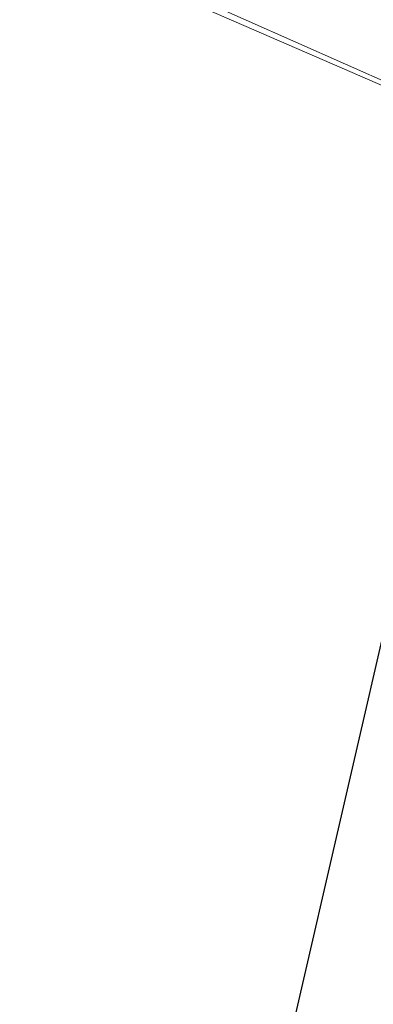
# Model space of a CAD drawing. Header units: metres. Extents: x -5203299 to 2078834, y 245743 to 5816291.
# Tile 14 of 256: x 366315.73 to 366317.4, y 5814084.94 to 5814089.59. Entities that reach past the tile are written whole.
import ezdxf

# ---------------------------------------------------------------- set-up
doc = ezdxf.new("R2010")
doc.units = ezdxf.units.M
doc.header["$LTSCALE"] = 0.5
doc.layers.add('30 -39 Baustelle- Fläche', color=7, linetype='Continuous', lineweight=15)
doc.layers.add('Keine', color=7, linetype='Continuous', lineweight=9)
doc.layers.add('99.04_Ausf Ketziner Str-S-Markierung-Hilfslinien', color=6, linetype='Continuous', lineweight=25, true_color=0xff00ff)

# ---------------------------------------------------------------- blocks, each defined once
blk = doc.blocks.new('_23-07-06_Massenplan_TB_Weiterführende Schule (3D)')
at = {"layer": '99.04_Ausf Ketziner Str-S-Markierung-Hilfslinien', "flags": 128}
blk.add_lwpolyline([(-96.1483, -178.6956), (-93.409, -170.1224), (-198.5153, -135.6983), (-219.0741, -128.965), (-233.941, -124.4633), (-244.5766, -121.6559), (-260.8298, -117.4049), (-274.1862, -113.9116), (-276.0748, -122.1312), (-269.9219, -123.7405), (-259.6071, -126.5873), (-252.5225, -128.7238), (-244.533, -130.9696), (-234.7743, -133.5733), (-224.6217, -136.6252), (-214.1661, -140.0429), (-205.9932, -142.7196), (-198.7711, -145.085), (-175.9157, -152.5705), (-161.2807, -157.3637), (-126.6887, -168.6932), (-109.7731, -174.2333)], close=True, dxfattribs=at)
blk = doc.blocks.new('Gruppe-12239')
at = {"layer": 'Keine', "color": 1}
for q in [(-277.0587, -115.6506), (-277.0733, -115.6837)]:
    blk.add_line((-272.4901, -117.6824), q, dxfattribs=at)
blk = doc.blocks.new('Gruppe-12241')
at = {"layer": 'Keine', "color": 7}
blk.add_blockref('Gruppe-12239', (0, 0), dxfattribs=at)
blk = doc.blocks.new('Gruppe-12242')
at = {"layer": 'Keine', "color": 7}
blk.add_blockref('Gruppe-12241', (0, 0), dxfattribs=at)
blk = doc.blocks.new('_BE Phase 5 (3D)')
at = {"layer": '30 -39 Baustelle- Fläche', "color": 7}
blk.add_blockref('Gruppe-12242', (0, 0), dxfattribs=at)

msp = doc.modelspace()

# ---------------------------------------------------------------- block references
at = {"layer": 'Keine', "color": 1}
msp.add_blockref('_23-07-06_Massenplan_TB_Weiterführende Schule (3D)', (366592.8035, 5814205.7079), dxfattribs=at)

# ---------------------------------------------------------------- next in the draw order: block references
msp.add_blockref('_BE Phase 5 (3D)', (366592.8035, 5814205.7079), dxfattribs=at)

doc.saveas('drawing.dxf')
